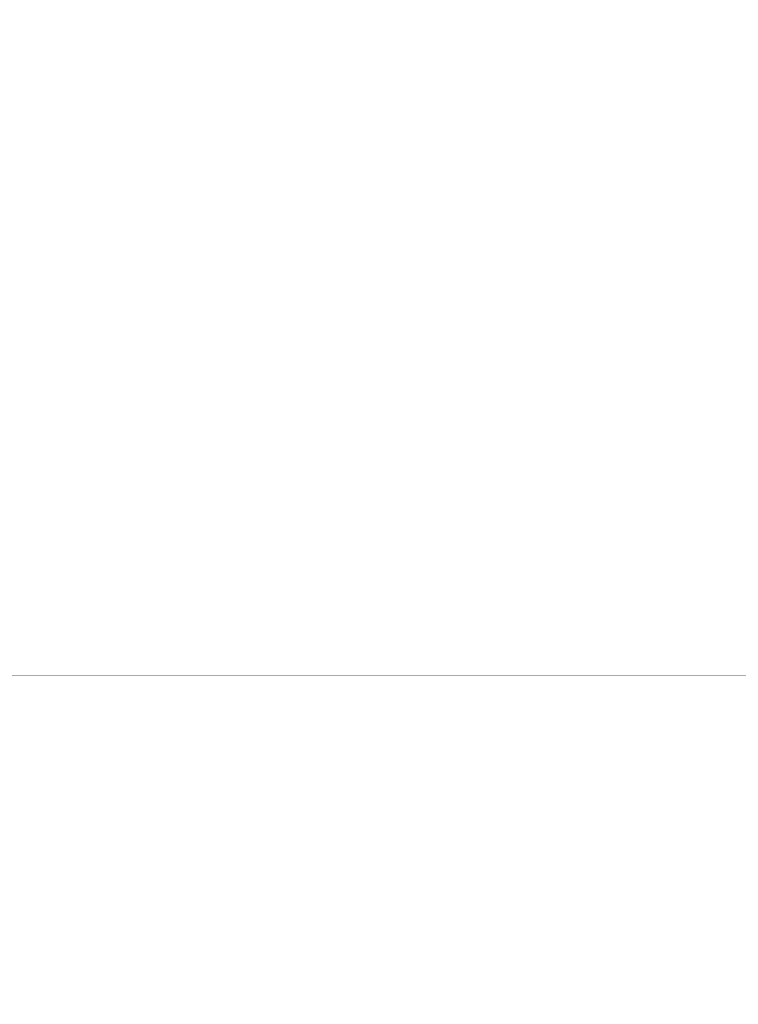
# Model space of a CAD drawing. Header units: feet. Extents: x 850675 to 1077306, y 463961 to 606658.
# Tile 6 of 77: x 939109 to 944450, y 489837 to 497157. Entities that reach past the tile are written whole.
import ezdxf

# ---------------------------------------------------------------- set-up
doc = ezdxf.new("R2010")
doc.units = ezdxf.units.FT
doc.header["$MEASUREMENT"] = 0
doc.header["$XCLIPFRAME"] = 0
doc.linetypes.add('DASHED', pattern=[0.75, 0.5, -0.25])
doc.layers.add('MATCHLINE', color=7, linetype='DASHED')
doc.layers.add('MrSID', color=251, linetype='Continuous', transparency=0.2)
picture_1 = doc.add_image_def('image1.sid', size_in_pixel=(6320, 6967))
picture_2 = doc.add_image_def('image11.jpg', size_in_pixel=(1570, 944))

msp = doc.modelspace()

# ---------------------------------------------------------------- linework, layer by layer
at = {"layer": 'MATCHLINE', "color": 1, "const_width": 1, "flags": 128}
for points in [[(963828.314, 496334.6734), (899094.3378, 496334.6734)], [(963828.314, 492278.8633), (899094.3378, 492278.8633)]]:
    msp.add_lwpolyline(points, dxfattribs=at)

# ---------------------------------------------------------------- pictures from other files: only their frames are drawn
at = {"layer": 'MrSID'}
image = msp.add_image(picture_2, insert=(851552.7296, 463961.3689), size_in_units=(225757.9943, 135742.3864), rotation=0.370518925, dxfattribs=at)
image.dxf.flags = 7
image = msp.add_image(picture_1, insert=(923594.7346, 492931.7644), size_in_units=(20734.9081, 22857.6115), dxfattribs=at)
image.set_boundary_path([(-0.5, 6966.5), (-0.5, -0.5), (5914.224894, -0.5), (5914.224894, 953.969593), (6219.024894, 953.969593), (6219.024894, 2251.140526), (4695.024894, 2251.140526), (4695.024894, 6966.5), (-0.5, 6966.5)])

doc.saveas('drawing.dxf')
